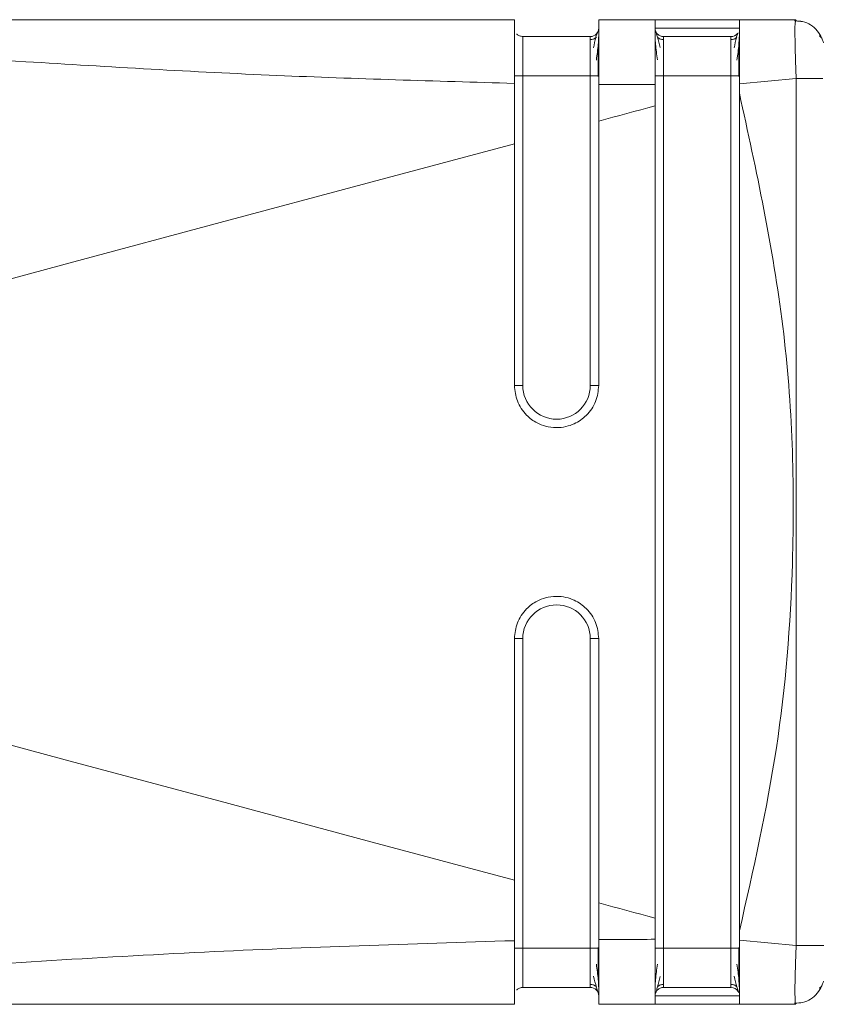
# Model space of a CAD drawing. Header units: millimetres. Extents: x -445 to 1926, y -59 to 420.
# Tile 4 of 44: x -199 to -185, y -48 to -30. Entities that reach past the tile are written whole.
import ezdxf

# ---------------------------------------------------------------- set-up
doc = ezdxf.new("R2010")
doc.units = ezdxf.units.MM
doc.linetypes.add('SLD-Solid', pattern=[0])

msp = doc.modelspace()

# ---------------------------------------------------------------- linework, layer by layer
at = {"color": 7, "linetype": 'SLD-Solid', "lineweight": 18}
for p, q in [((-190.096, -30.358), (-205.29, -30.358)), ((-187.596, -30.358), (-188.596, -30.358)), ((-186.096, -30.358), (-187.596, -30.358)), ((-185.096, -30.358), (-186.096, -30.358)), ((-185.096, -30.358), (-185.101, -30.398)), ((-186.096, -30.508), (-187.596, -30.508)), ((-188.746, -30.658), (-189.946, -30.658)), ((-186.246, -30.658), (-187.446, -30.658)), ((-190.096, -32.562), (-190.096, -31.489)), ((-189.946, -31.358), (-189.946, -36.858)), ((-188.746, -31.358), (-189.946, -31.358)), ((-188.746, -36.858), (-188.746, -31.358)), ((-187.446, -31.358), (-187.446, -46.858)), ((-186.246, -31.358), (-187.446, -31.358)), ((-186.246, -46.858), (-186.246, -31.358)), ((-185.086, -31.403), (-186.096, -31.497)), ((-186.096, -31.497), (-186.096, -31.665)), ((-185.086, -31.403), (-185.086, -46.812)), ((-190.096, -36.858), (-189.946, -36.858)), ((-188.596, -36.858), (-188.746, -36.858)), ((-190.096, -41.358), (-189.946, -41.358)), ((-189.946, -41.358), (-189.946, -46.858)), ((-188.746, -46.858), (-188.746, -41.358)), ((-188.596, -41.358), (-188.746, -41.358)), ((-186.096, -46.55), (-186.096, -46.719)), ((-185.086, -46.812), (-186.096, -46.719)), ((-188.746, -46.858), (-189.946, -46.858)), ((-188.596, -46.858), (-188.746, -46.858)), ((-186.246, -46.858), (-187.446, -46.858)), ((-186.096, -46.858), (-186.246, -46.858)), ((-188.746, -47.558), (-189.946, -47.558)), ((-186.246, -47.558), (-187.446, -47.558)), ((-187.595, -47.631), (-187.596, -47.644)), ((-187.596, -47.708), (-186.096, -47.708)), ((-190.096, -47.858), (-205.29, -47.858)), ((-187.596, -47.858), (-188.596, -47.858)), ((-187.596, -47.858), (-186.096, -47.858)), ((-185.096, -47.858), (-186.096, -47.858)), ((-185.102, -47.838), (-185.096, -47.858))]:
    msp.add_line(p, q, dxfattribs=at)
at = {"color": 7, "linetype": 'SLD-Solid', "lineweight": 18, "flags": 128}
for points in [[(-188.596, -31.358), (-188.598, -31.358), (-188.607, -31.358), (-188.621, -31.358), (-188.64, -31.358), (-188.662, -31.358), (-188.688, -31.358), (-188.716, -31.358), (-188.746, -31.358)], [(-186.096, -31.358), (-186.098, -31.358), (-186.107, -31.358), (-186.121, -31.358), (-186.14, -31.358), (-186.162, -31.358), (-186.188, -31.358), (-186.216, -31.358), (-186.246, -31.358)], [(-188.596, -32.159), (-188.471, -32.126), (-188.346, -32.092), (-188.221, -32.059), (-188.096, -32.025), (-187.971, -31.992), (-187.846, -31.958), (-187.721, -31.925), (-187.596, -31.891)], [(-210.668, -38.093), (-208.163, -37.418), (-205.634, -36.737), (-203.083, -36.05), (-200.513, -35.359), (-197.926, -34.664), (-195.326, -33.965), (-192.715, -33.264), (-190.096, -32.562)], [(-210.668, -40.122), (-208.163, -40.797), (-205.634, -41.479), (-203.083, -42.165), (-200.513, -42.857), (-197.926, -43.552), (-195.326, -44.25), (-192.715, -44.951), (-190.096, -45.654)], [(-188.596, -46.056), (-188.471, -46.09), (-188.346, -46.123), (-188.221, -46.157), (-188.096, -46.19), (-187.971, -46.224), (-187.846, -46.257), (-187.721, -46.291), (-187.596, -46.325)]]:
    msp.add_lwpolyline(points, dxfattribs=at)
at = {"color": 7, "linetype": 'SLD-Solid', "lineweight": 18}
for centre, radius, start, end in [((-188.746, -30.508), 0.15, 270, 0), ((-186.246, -30.508), 0.15, 270, 320.6906), ((-189.346, -36.858), 0.6, 180, 0), ((-189.346, -41.358), 0.6, 0, 180), ((-188.746, -47.708), 0.15, 359.9966, 90), ((-186.246, -47.708), 0.15, 31.7257, 90)]:
    msp.add_arc(centre, radius, start, end, dxfattribs=at)
for points, knots in [([(-205.29, -30.358), (-205.817, -30.359), (-206.454, -30.361), (-207.134, -30.393), (-207.315, -30.408), (-207.391, -30.42), (-207.418, -30.426), (-207.435, -30.433), (-207.443, -30.44), (-207.44, -30.448), (-207.419, -30.458), (-207.381, -30.468), (-207.286, -30.487), (-207.089, -30.512), (-206.603, -30.562), (-205.632, -30.638), (-203.918, -30.762), (-201.557, -30.925), (-198.258, -31.141), (-194.404, -31.366), (-191.503, -31.449), (-190.096, -31.489)], [0, 0, 0, 0, 0.0796332, 0.0964156, 0.1065059, 0.1089894, 0.110947, 0.1125346, 0.113904, 0.1158361, 0.1179721, 0.1206669, 0.1243532, 0.1359547, 0.1535702, 0.2023597, 0.286651, 0.4171763, 0.5625189, 0.7877925, 1, 1, 1, 1]), ([(-190.096, -30.686), (-190.096, -30.593), (-190.096, -30.403), (-190.096, -30.373), (-190.096, -30.358)], [0, 0, 0, 0, 0.489706, 1, 1, 1, 1]), ([(-188.596, -31.509), (-188.596, -31.353), (-188.596, -31.041), (-188.596, -30.666), (-188.596, -30.408), (-188.596, -30.374), (-188.596, -30.358)], [0, 0, 0, 0, 0.249034, 0.499186, 0.749184, 1, 1, 1, 1]), ([(-187.596, -31.512), (-187.596, -31.353), (-187.596, -31.044), (-187.595, -30.67), (-187.596, -30.41), (-187.596, -30.375), (-187.596, -30.358)], [0, 0, 0, 0, 0.256857, 0.499427, 0.744777, 1, 1, 1, 1]), ([(-186.096, -31.497), (-186.096, -31.347), (-186.096, -31.046), (-186.096, -30.674), (-186.096, -30.404), (-186.096, -30.373), (-186.096, -30.358)], [0, 0, 0, 0, 0.2502548, 0.5000928, 0.7497763, 1, 1, 1, 1]), ([(-184.631, -30.687), (-184.655, -30.641), (-184.703, -30.548), (-184.825, -30.447), (-184.966, -30.384), (-185.066, -30.38), (-185.114, -30.378)], [0, 0, 0, 0, 0.25578, 0.515825, 0.767388, 1, 1, 1, 1]), ([(-185.101, -30.398), (-185.103, -30.408), (-185.109, -30.437), (-185.109, -30.649), (-185.104, -30.928), (-185.095, -31.19), (-185.089, -31.331), (-185.086, -31.403)], [0, 0, 0, 0, 0.1494708, 0.4291112, 0.7042795, 0.8497025, 1, 1, 1, 1]), ([(-184.631, -30.687), (-184.655, -30.641), (-184.703, -30.548), (-184.825, -30.447), (-184.959, -30.387), (-185.051, -30.382), (-185.091, -30.38)], [0, 0, 0, 0, 0.265791, 0.536014, 0.797424, 1, 1, 1, 1]), ([(-190.054, -30.61), (-190.053, -30.611), (-190.042, -30.629), (-190.003, -30.65), (-189.965, -30.655), (-189.946, -30.658)], [0, 0, 0, 0, 0.037062, 0.518531, 1, 1, 1, 1]), ([(-188.619, -30.589), (-188.624, -30.598), (-188.633, -30.616), (-188.655, -30.693), (-188.676, -30.792), (-188.69, -30.857)], [0, 0, 0, 0, 0.258386, 0.511098, 1, 1, 1, 1]), ([(-188.639, -31.075), (-188.632, -31.027), (-188.618, -30.929), (-188.605, -30.793), (-188.597, -30.668), (-188.596, -30.605), (-188.596, -30.573)], [0, 0, 0, 0, 0.238341, 0.484239, 0.738095, 1, 1, 1, 1]), ([(-188.596, -30.686), (-188.596, -30.675), (-188.596, -30.636), (-188.596, -30.614), (-188.596, -30.599)], [0, 0, 0, 0, 0.272112, 1, 1, 1, 1]), ([(-187.596, -30.508), (-187.596, -30.523), (-187.596, -30.553), (-187.596, -30.738), (-187.596, -30.932), (-187.596, -31.129), (-187.596, -31.278), (-187.596, -31.358)], [0, 0, 0, 0, 0.276095, 0.522512, 0.663133, 0.820821, 1, 1, 1, 1]), ([(-187.596, -30.571), (-187.595, -30.603), (-187.595, -30.666), (-187.587, -30.792), (-187.573, -30.928), (-187.559, -31.025), (-187.552, -31.073)], [0, 0, 0, 0, 0.2619228, 0.5157846, 0.7616581, 1, 1, 1, 1]), ([(-187.502, -30.855), (-187.52, -30.787), (-187.547, -30.684), (-187.573, -30.597), (-187.581, -30.574), (-187.585, -30.563)], [0, 0, 0, 0, 0.485076, 0.7384987, 1, 1, 1, 1]), ([(-186.119, -30.589), (-186.124, -30.598), (-186.133, -30.616), (-186.155, -30.693), (-186.176, -30.792), (-186.19, -30.857)], [0, 0, 0, 0, 0.258386, 0.511098, 1, 1, 1, 1]), ([(-186.139, -31.075), (-186.132, -31.027), (-186.118, -30.929), (-186.105, -30.793), (-186.097, -30.668), (-186.096, -30.605), (-186.096, -30.573)], [0, 0, 0, 0, 0.238341, 0.484239, 0.738095, 1, 1, 1, 1]), ([(-190.096, -31.489), (-190.096, -31.331), (-190.096, -31.021), (-190.096, -30.796), (-190.096, -30.686)], [0, 0, 0, 0, 0.509411, 1, 1, 1, 1]), ([(-190.096, -30.758), (-190.096, -30.774), (-190.096, -30.833), (-190.096, -30.955), (-190.096, -31.142), (-190.096, -31.283), (-190.096, -31.358)], [0, 0, 0, 0, 0.101158, 0.367063, 0.664496, 1, 1, 1, 1]), ([(-189.946, -30.658), (-189.946, -30.668), (-189.946, -30.689), (-189.946, -30.851), (-189.946, -31.082), (-189.946, -31.266), (-189.946, -31.358)], [0, 0, 0, 0, 0.250154, 0.499436, 0.749043, 1, 1, 1, 1]), ([(-188.746, -31.358), (-188.746, -31.266), (-188.746, -31.082), (-188.746, -30.851), (-188.746, -30.689), (-188.746, -30.668), (-188.746, -30.658)], [0, 0, 0, 0, 0.250957, 0.500564, 0.749846, 1, 1, 1, 1]), ([(-188.639, -30.671), (-188.647, -30.677), (-188.662, -30.69), (-188.689, -30.702), (-188.717, -30.71), (-188.736, -30.711), (-188.746, -30.712)], [0, 0, 0, 0, 0.262688, 0.519982, 0.767001, 1, 1, 1, 1]), ([(-188.606, -31.365), (-188.606, -31.313), (-188.606, -31.208), (-188.606, -31.057), (-188.606, -30.916), (-188.606, -30.837), (-188.606, -30.798)], [0, 0, 0, 0, 0.250243, 0.500316, 0.750205, 1, 1, 1, 1]), ([(-187.446, -30.711), (-187.455, -30.711), (-187.474, -30.71), (-187.502, -30.702), (-187.529, -30.69), (-187.544, -30.677), (-187.552, -30.671)], [0, 0, 0, 0, 0.233002, 0.48002, 0.737312, 1, 1, 1, 1]), ([(-187.446, -30.658), (-187.446, -30.668), (-187.446, -30.689), (-187.446, -30.851), (-187.446, -31.082), (-187.446, -31.266), (-187.446, -31.358)], [0, 0, 0, 0, 0.250154, 0.499436, 0.749043, 1, 1, 1, 1]), ([(-186.246, -31.358), (-186.246, -31.266), (-186.246, -31.082), (-186.246, -30.851), (-186.246, -30.689), (-186.246, -30.668), (-186.246, -30.658)], [0, 0, 0, 0, 0.250957, 0.500564, 0.749846, 1, 1, 1, 1]), ([(-186.139, -30.671), (-186.147, -30.677), (-186.162, -30.69), (-186.189, -30.702), (-186.217, -30.71), (-186.236, -30.711), (-186.246, -30.712)], [0, 0, 0, 0, 0.2626881, 0.5199818, 0.767001, 1, 1, 1, 1]), ([(-186.106, -31.365), (-186.106, -31.313), (-186.106, -31.208), (-186.106, -31.057), (-186.106, -30.916), (-186.106, -30.837), (-186.106, -30.798)], [0, 0, 0, 0, 0.250243, 0.500316, 0.750205, 1, 1, 1, 1]), ([(-184.604, -30.767), (-184.612, -30.737), (-184.628, -30.673), (-184.661, -30.654), (-184.678, -30.644)], [0, 0, 0, 0, 0.475268, 1, 1, 1, 1]), ([(-184.613, -31.403), (-184.618, -31.403), (-184.631, -31.403), (-184.732, -31.403), (-184.892, -31.403), (-185.022, -31.403), (-185.086, -31.403)], [0, 0, 0, 0, 0.151362, 0.434241, 0.717121, 1, 1, 1, 1]), ([(-188.596, -31.509), (-188.596, -31.632), (-188.596, -31.848), (-188.596, -32.066), (-188.596, -32.159)], [0, 0, 0, 0, 0.570582, 1, 1, 1, 1]), ([(-188.596, -31.509), (-188.408, -31.51), (-188.074, -31.512), (-187.741, -31.512), (-187.596, -31.512)], [0, 0, 0, 0, 0.563222, 1, 1, 1, 1]), ([(-187.596, -31.891), (-187.596, -31.821), (-187.596, -31.695), (-187.596, -31.569), (-187.596, -31.512)], [0, 0, 0, 0, 0.55364, 1, 1, 1, 1]), ([(-186.096, -31.665), (-185.796, -33.04), (-185.197, -35.787), (-185.077, -39.712), (-185.361, -43.318), (-185.85, -45.472), (-186.096, -46.55)], [0, 0, 0, 0, 0.28024, 0.559855, 0.779601, 1, 1, 1, 1]), ([(-186.096, -31.665), (-186.096, -34.444), (-186.096, -39.405), (-186.096, -44.367), (-186.096, -46.55)], [0, 0, 0, 0, 0.559993, 1, 1, 1, 1]), ([(-187.596, -46.325), (-187.596, -43.63), (-187.596, -38.819), (-187.596, -34.008), (-187.596, -31.891)], [0, 0, 0, 0, 0.560031, 1, 1, 1, 1]), ([(-188.596, -32.159), (-188.596, -33.036), (-188.596, -34.602), (-188.596, -36.169), (-188.596, -36.858)], [0, 0, 0, 0, 0.560002, 1, 1, 1, 1]), ([(-190.096, -36.858), (-190.096, -36.056), (-190.096, -34.624), (-190.096, -33.192), (-190.096, -32.562)], [0, 0, 0, 0, 0.559985, 1, 1, 1, 1]), ([(-190.096, -36.858), (-190.085, -36.953), (-190.07, -37.097), (-189.977, -37.271), (-189.865, -37.41), (-189.716, -37.52), (-189.534, -37.591), (-189.358, -37.615), (-189.184, -37.596), (-188.996, -37.533), (-188.837, -37.422), (-188.718, -37.277), (-188.622, -37.102), (-188.606, -36.955), (-188.596, -36.858)], [0, 0, 0, 0, 0.120107, 0.183374, 0.248618, 0.347036, 0.415602, 0.496942, 0.571361, 0.638218, 0.748801, 0.813411, 0.876907, 1, 1, 1, 1]), ([(-188.596, -41.358), (-188.606, -41.261), (-188.622, -41.113), (-188.718, -40.939), (-188.837, -40.793), (-188.996, -40.683), (-189.184, -40.619), (-189.358, -40.6), (-189.534, -40.625), (-189.716, -40.696), (-189.865, -40.805), (-189.977, -40.945), (-190.07, -41.118), (-190.085, -41.263), (-190.096, -41.358)], [0, 0, 0, 0, 0.123082, 0.18658, 0.251196, 0.361764, 0.428626, 0.503058, 0.584391, 0.652955, 0.751381, 0.816619, 0.879885, 1, 1, 1, 1]), ([(-190.096, -45.654), (-190.096, -44.852), (-190.096, -43.42), (-190.096, -41.988), (-190.096, -41.358)], [0, 0, 0, 0, 0.560015, 1, 1, 1, 1]), ([(-188.596, -41.358), (-188.596, -42.235), (-188.596, -43.801), (-188.596, -45.367), (-188.596, -46.056)], [0, 0, 0, 0, 0.559975, 1, 1, 1, 1]), ([(-190.096, -46.727), (-190.096, -46.523), (-190.096, -46.169), (-190.096, -45.807), (-190.096, -45.654)], [0, 0, 0, 0, 0.576678, 1, 1, 1, 1]), ([(-188.596, -46.056), (-188.596, -46.176), (-188.596, -46.394), (-188.596, -46.609), (-188.596, -46.707)], [0, 0, 0, 0, 0.5493, 1, 1, 1, 1]), ([(-187.596, -46.703), (-187.596, -46.632), (-187.596, -46.506), (-187.596, -46.379), (-187.596, -46.325)], [0, 0, 0, 0, 0.566355, 1, 1, 1, 1]), ([(-187.596, -46.703), (-187.781, -46.703), (-188.114, -46.703), (-188.448, -46.706), (-188.596, -46.707)], [0, 0, 0, 0, 0.556487, 1, 1, 1, 1]), ([(-188.596, -47.858), (-188.596, -47.841), (-188.596, -47.808), (-188.596, -47.55), (-188.596, -47.175), (-188.596, -46.862), (-188.596, -46.707)], [0, 0, 0, 0, 0.250822, 0.500825, 0.750972, 1, 1, 1, 1]), ([(-187.596, -47.858), (-187.596, -47.84), (-187.596, -47.806), (-187.595, -47.545), (-187.596, -47.171), (-187.596, -46.862), (-187.596, -46.703)], [0, 0, 0, 0, 0.2552155, 0.5005837, 0.7431346, 1, 1, 1, 1]), ([(-186.096, -47.858), (-186.096, -47.843), (-186.096, -47.812), (-186.096, -47.541), (-186.096, -47.169), (-186.096, -46.869), (-186.096, -46.719)], [0, 0, 0, 0, 0.250098, 0.499887, 0.749619, 1, 1, 1, 1]), ([(-190.096, -46.727), (-191.933, -46.784), (-195.71, -46.902), (-200.394, -47.212), (-203.834, -47.447), (-205.674, -47.58), (-206.703, -47.662), (-207.18, -47.714), (-207.353, -47.74), (-207.421, -47.758), (-207.442, -47.769), (-207.442, -47.779), (-207.422, -47.789), (-207.382, -47.798), (-207.321, -47.806), (-207.172, -47.821), (-206.826, -47.839), (-206.174, -47.855), (-205.625, -47.857), (-205.29, -47.858)], [0, 0, 0, 0, 0.277154, 0.569443, 0.709641, 0.801655, 0.852576, 0.869317, 0.879228, 0.882226, 0.884534, 0.88657, 0.888768, 0.891501, 0.895083, 0.899771, 0.916625, 0.949186, 1, 1, 1, 1]), ([(-190.096, -47.525), (-190.096, -47.415), (-190.096, -47.191), (-190.096, -46.883), (-190.096, -46.727)], [0, 0, 0, 0, 0.490542, 1, 1, 1, 1]), ([(-190.096, -46.858), (-190.096, -46.928), (-190.096, -47.06), (-190.096, -47.24), (-190.096, -47.369), (-190.096, -47.435), (-190.096, -47.458)], [0, 0, 0, 0, 0.315216, 0.594132, 0.858733, 1, 1, 1, 1]), ([(-189.946, -46.858), (-189.946, -46.95), (-189.946, -47.133), (-189.946, -47.365), (-189.946, -47.526), (-189.946, -47.547), (-189.946, -47.558)], [0, 0, 0, 0, 0.250957, 0.500564, 0.749846, 1, 1, 1, 1]), ([(-188.746, -47.558), (-188.746, -47.547), (-188.746, -47.526), (-188.746, -47.365), (-188.746, -47.133), (-188.746, -46.95), (-188.746, -46.858)], [0, 0, 0, 0, 0.250154, 0.499436, 0.749043, 1, 1, 1, 1]), ([(-188.606, -47.42), (-188.606, -47.38), (-188.606, -47.302), (-188.606, -47.16), (-188.606, -47.008), (-188.606, -46.903), (-188.606, -46.85)], [0, 0, 0, 0, 0.249951, 0.499867, 0.749923, 1, 1, 1, 1]), ([(-188.596, -47.62), (-188.596, -47.607), (-188.596, -47.57), (-188.596, -47.469), (-188.596, -47.316), (-188.596, -47.112), (-188.596, -46.944), (-188.596, -46.858)], [0, 0, 0, 0, 0.1047068, 0.30425, 0.4749724, 0.7297721, 1, 1, 1, 1]), ([(-187.596, -46.858), (-187.596, -46.98), (-187.596, -47.212), (-187.596, -47.456), (-187.596, -47.601), (-187.596, -47.689), (-187.596, -47.701), (-187.596, -47.708)], [0, 0, 0, 0, 0.274402, 0.520197, 0.661354, 0.819855, 1, 1, 1, 1]), ([(-187.446, -46.858), (-187.446, -46.95), (-187.446, -47.133), (-187.446, -47.365), (-187.446, -47.526), (-187.446, -47.547), (-187.446, -47.558)], [0, 0, 0, 0, 0.250957, 0.500564, 0.749846, 1, 1, 1, 1]), ([(-186.246, -47.558), (-186.246, -47.547), (-186.246, -47.526), (-186.246, -47.365), (-186.246, -47.133), (-186.246, -46.95), (-186.246, -46.858)], [0, 0, 0, 0, 0.250154, 0.499436, 0.749043, 1, 1, 1, 1]), ([(-186.106, -47.42), (-186.106, -47.38), (-186.106, -47.302), (-186.106, -47.16), (-186.106, -47.008), (-186.106, -46.903), (-186.106, -46.85)], [0, 0, 0, 0, 0.249951, 0.499867, 0.749923, 1, 1, 1, 1]), ([(-185.086, -46.812), (-185.089, -46.884), (-185.095, -47.026), (-185.104, -47.287), (-185.11, -47.574), (-185.108, -47.757), (-185.104, -47.83), (-185.102, -47.837), (-185.102, -47.838)], [0, 0, 0, 0, 0.150115, 0.295394, 0.570392, 0.849744, 0.993795, 1, 1, 1, 1]), ([(-188.596, -47.642), (-188.596, -47.61), (-188.597, -47.546), (-188.605, -47.422), (-188.618, -47.286), (-188.632, -47.19), (-188.639, -47.142)], [0, 0, 0, 0, 0.262074, 0.516005, 0.761849, 1, 1, 1, 1]), ([(-187.552, -47.142), (-187.559, -47.19), (-187.573, -47.286), (-187.587, -47.421), (-187.595, -47.546), (-187.595, -47.609), (-187.596, -47.641)], [0, 0, 0, 0, 0.238216, 0.484063, 0.737999, 1, 1, 1, 1]), ([(-186.096, -47.642), (-186.096, -47.61), (-186.097, -47.546), (-186.105, -47.422), (-186.118, -47.286), (-186.132, -47.19), (-186.139, -47.142)], [0, 0, 0, 0, 0.262074, 0.516005, 0.761849, 1, 1, 1, 1]), ([(-188.689, -47.36), (-188.672, -47.428), (-188.644, -47.531), (-188.619, -47.618), (-188.611, -47.64), (-188.606, -47.652)], [0, 0, 0, 0, 0.485153, 0.738595, 1, 1, 1, 1]), ([(-187.585, -47.652), (-187.58, -47.64), (-187.572, -47.618), (-187.547, -47.531), (-187.52, -47.428), (-187.502, -47.361)], [0, 0, 0, 0, 0.261439, 0.514813, 1, 1, 1, 1]), ([(-186.189, -47.36), (-186.172, -47.428), (-186.144, -47.531), (-186.119, -47.618), (-186.111, -47.64), (-186.106, -47.652)], [0, 0, 0, 0, 0.485153, 0.738595, 1, 1, 1, 1]), ([(-190.096, -47.858), (-190.096, -47.842), (-190.096, -47.811), (-190.096, -47.619), (-190.096, -47.525)], [0, 0, 0, 0, 0.510317, 1, 1, 1, 1]), ([(-190.054, -47.606), (-190.053, -47.604), (-190.042, -47.587), (-190.003, -47.565), (-189.965, -47.56), (-189.946, -47.558)], [0, 0, 0, 0, 0.037082, 0.518541, 1, 1, 1, 1]), ([(-188.746, -47.505), (-188.736, -47.505), (-188.717, -47.506), (-188.689, -47.513), (-188.662, -47.526), (-188.647, -47.538), (-188.639, -47.545)], [0, 0, 0, 0, 0.233003, 0.480022, 0.737313, 1, 1, 1, 1]), ([(-187.552, -47.545), (-187.544, -47.538), (-187.529, -47.526), (-187.502, -47.513), (-187.474, -47.506), (-187.455, -47.505), (-187.446, -47.505)], [0, 0, 0, 0, 0.262684, 0.519976, 0.766996, 1, 1, 1, 1]), ([(-186.246, -47.505), (-186.236, -47.505), (-186.217, -47.506), (-186.189, -47.513), (-186.162, -47.526), (-186.147, -47.538), (-186.139, -47.545)], [0, 0, 0, 0, 0.2330034, 0.4800219, 0.737313, 1, 1, 1, 1]), ([(-185.114, -47.838), (-185.066, -47.836), (-184.966, -47.831), (-184.825, -47.769), (-184.703, -47.667), (-184.655, -47.574), (-184.631, -47.528)], [0, 0, 0, 0, 0.2326118, 0.484175, 0.7442198, 1, 1, 1, 1]), ([(-184.678, -47.572), (-184.661, -47.562), (-184.628, -47.543), (-184.612, -47.479), (-184.604, -47.448)], [0, 0, 0, 0, 0.524785, 1, 1, 1, 1])]:
    msp.add_open_spline(points, degree=3, knots=knots, dxfattribs=at)
for points in [[(-187.596, -30.508), (-187.593, -30.527), (-187.589, -30.567), (-187.554, -30.616), (-187.505, -30.651), (-187.465, -30.656), (-187.446, -30.658)], [(-190.096, -31.358), (-190.093, -31.358), (-190.089, -31.358), (-190.054, -31.358), (-190.005, -31.358), (-189.965, -31.358), (-189.946, -31.358)], [(-187.596, -31.358), (-187.593, -31.358), (-187.589, -31.358), (-187.554, -31.358), (-187.505, -31.358), (-187.465, -31.358), (-187.446, -31.358)], [(-190.096, -46.858), (-190.093, -46.858), (-190.089, -46.858), (-190.054, -46.858), (-190.005, -46.858), (-189.965, -46.858), (-189.946, -46.858)], [(-187.596, -46.858), (-187.593, -46.858), (-187.589, -46.858), (-187.554, -46.858), (-187.505, -46.858), (-187.465, -46.858), (-187.446, -46.858)], [(-184.596, -46.812), (-184.603, -46.812), (-184.618, -46.812), (-184.731, -46.812), (-184.893, -46.812), (-185.022, -46.812), (-185.086, -46.812)], [(-187.596, -47.708), (-187.593, -47.688), (-187.589, -47.649), (-187.554, -47.599), (-187.505, -47.565), (-187.465, -47.56), (-187.446, -47.558)]]:
    msp.add_open_spline(points, degree=3, dxfattribs=at)

doc.saveas('drawing.dxf')
